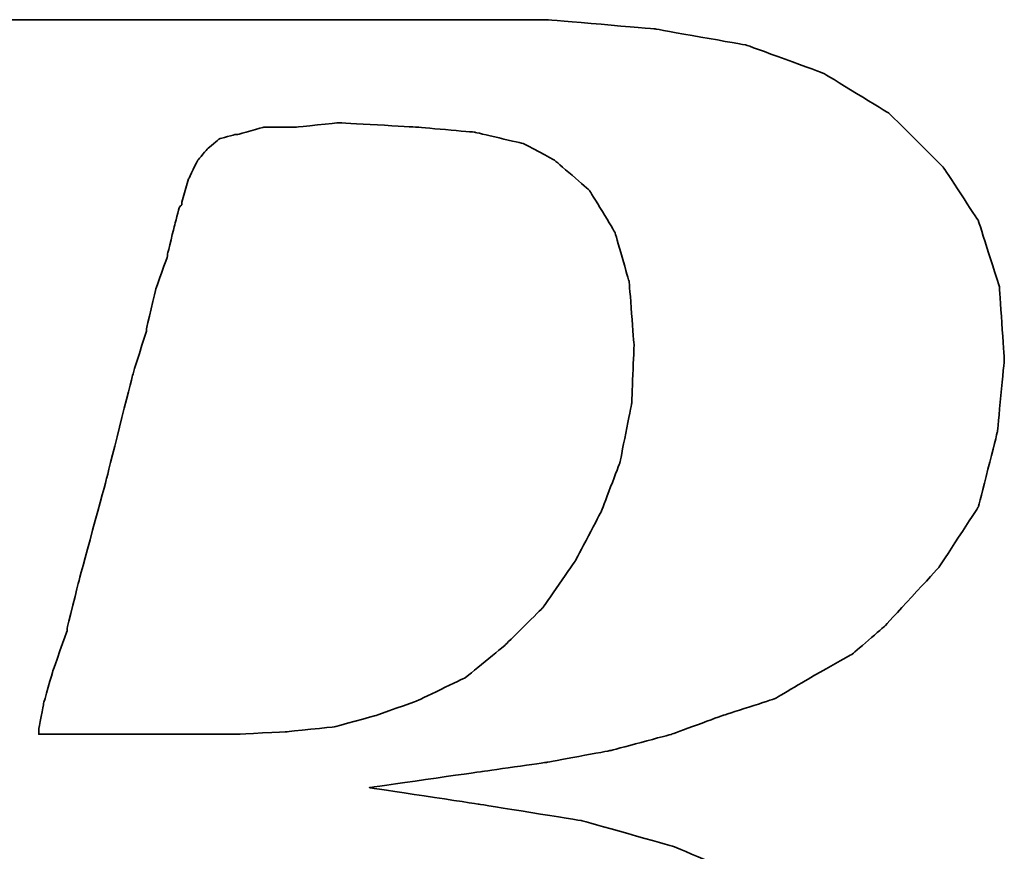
# Model space of a CAD drawing. Header units: millimetres. Extents: x 730 to 1015, y 385 to 481.
# Tile 21 of 47: x 939.219 to 939.656, y 411.153 to 411.523. Entities that reach past the tile are written whole.
import ezdxf

# ---------------------------------------------------------------- set-up
doc = ezdxf.new("R2010")
doc.units = ezdxf.units.MM
doc.header["$LTSCALE"] = 0.15
doc.layers.add('DIM', color=4, linetype='CONTINUOUS')
doc.layers.add('layer 1', color=7, linetype='CONTINUOUS')

# ---------------------------------------------------------------- blocks, each defined once
blk = doc.blocks.new('TBI MOTION logo(完整正式版)')
at = {"layer": 'layer 1', "color": 22, "lineweight": 35}
for points, knots in [([(-64.65375, -6.86375), (-64.65375, -6.86375), (-64.84375, -7.29625), (-64.84375, -7.29625), (-64.84375, -7.29625), (-64.84375, -7.29625), (-64.86875, -7.34375), (-64.86875, -7.34375), (-64.86875, -7.34375), (-64.86875, -7.34375), (-64.86875, -7.36875), (-64.86875, -7.36875), (-64.86875, -7.36875), (-64.86875, -7.36875), (-65.15375, -7.65375), (-65.15375, -7.65375), (-65.15375, -7.65375), (-65.15375, -7.65375), (-65.17875, -7.65375), (-65.17875, -7.65375), (-65.17875, -7.65375), (-65.17875, -7.65375), (-65.20375, -7.67875), (-65.20375, -7.67875), (-65.20375, -7.67875), (-65.20375, -7.67875), (-65.58875, -7.87125), (-65.58875, -7.87125), (-65.58875, -7.87125), (-65.58875, -7.87125), (-65.63375, -7.87125), (-65.63375, -7.87125), (-65.63375, -7.87125), (-65.63375, -7.87125), (-65.65875, -7.89375), (-65.65875, -7.89375), (-65.65875, -7.89375), (-65.65875, -7.89375), (-66.09375, -7.94375), (-66.09375, -7.94375), (-66.09375, -7.94375), (-66.09375, -7.94375), (-66.11375, -7.94375), (-66.11375, -7.94375), (-66.11375, -7.94375), (-66.11375, -7.94375), (-66.16375, -7.94375), (-66.16375, -7.94375), (-66.16375, -7.94375), (-66.16375, -7.94375), (-66.30875, -7.94375), (-66.30875, -7.94375), (-66.30875, -7.94375), (-66.30875, -7.94375), (-66.69375, -7.94375), (-66.69375, -7.94375), (-66.69375, -7.94375), (-66.69375, -7.94375), (-67.07375, -7.94375), (-67.07375, -7.94375), (-67.07375, -7.94375), (-67.07375, -7.94375), (-67.12375, -7.94375), (-67.12375, -7.94375), (-67.12375, -7.94375), (-67.12375, -7.94375), (-67.12375, -7.96625), (-67.12375, -7.96625), (-67.12375, -7.96625), (-67.12375, -7.96625), (-67.14875, -7.99125), (-67.14875, -7.99125), (-67.14875, -7.99125), (-67.14875, -7.99125), (-67.24375, -8.34875), (-67.24375, -8.34875), (-67.24375, -8.34875), (-67.24375, -8.34875), (-67.31375, -8.68625), (-67.31375, -8.68625), (-67.31375, -8.68625), (-67.31375, -8.68625), (-67.26875, -8.68625), (-67.26875, -8.68625), (-67.26875, -8.68625), (-67.26875, -8.68625), (-67.07375, -8.68625), (-67.07375, -8.68625), (-67.07375, -8.68625), (-67.07375, -8.68625), (-66.54875, -8.68625), (-66.54875, -8.68625), (-66.54875, -8.68625), (-66.54875, -8.68625), (-65.82625, -8.68625), (-65.82625, -8.68625), (-65.82625, -8.68625), (-65.82625, -8.68625), (-65.01375, -8.68625), (-65.01375, -8.68625), (-65.01375, -8.68625), (-65.01375, -8.68625), (-64.05375, -8.68625), (-64.05375, -8.68625), (-64.05375, -8.68625), (-64.05375, -8.68625), (-62.08375, -8.68625), (-62.08375, -8.68625), (-62.08375, -8.68625), (-62.08375, -8.68625), (-60.06875, -8.68625), (-60.06875, -8.68625), (-60.06875, -8.68625), (-60.06875, -8.68625), (-59.10875, -8.68625), (-59.10875, -8.68625), (-59.10875, -8.68625), (-59.10875, -8.68625), (-58.29375, -8.68625), (-58.29375, -8.68625), (-58.29375, -8.68625), (-58.29375, -8.68625), (-57.57375, -8.68625), (-57.57375, -8.68625), (-57.57375, -8.68625), (-57.57375, -8.68625), (-57.04875, -8.68625), (-57.04875, -8.68625), (-57.04875, -8.68625), (-57.04875, -8.68625), (-56.85375, -8.68625), (-56.85375, -8.68625), (-56.85375, -8.68625), (-56.85375, -8.68625), (-56.70875, -8.68625), (-56.70875, -8.68625), (-56.70875, -8.68625), (-56.70875, -8.68625), (-56.61375, -8.68625), (-56.61375, -8.68625), (-56.61375, -8.68625), (-56.61375, -8.68625), (-56.56875, -8.68625), (-56.56875, -8.68625), (-56.56875, -8.68625), (-56.56875, -8.68625), (-55.65375, -8.63875), (-55.65375, -8.63875), (-55.65375, -8.63875), (-55.65375, -8.63875), (-54.76875, -8.51875), (-54.76875, -8.51875), (-54.76875, -8.51875), (-54.76875, -8.51875), (-53.90375, -8.30375), (-53.90375, -8.30375), (-53.90375, -8.30375), (-53.90375, -8.30375), (-53.08875, -8.03875), (-53.08875, -8.03875), (-53.08875, -8.03875), (-53.08875, -8.03875), (-52.34375, -7.65375), (-52.34375, -7.65375), (-52.34375, -7.65375), (-52.34375, -7.65375), (-51.69875, -7.29625), (-51.69875, -7.29625), (-51.69875, -7.29625), (-51.69875, -7.29625), (-51.21875, -6.91125), (-51.21875, -6.91125), (-51.21875, -6.91125), (-51.21875, -6.91125), (-50.83375, -6.50375), (-50.83375, -6.50375), (-50.83375, -6.50375), (-50.83375, -6.50375), (-50.44875, -5.94875), (-50.44875, -5.94875), (-50.44875, -5.94875), (-50.44875, -5.94875), (-50.13875, -5.30375), (-50.13875, -5.30375), (-50.13875, -5.30375), (-50.13875, -5.30375), (-49.99375, -4.65375), (-49.99375, -4.65375), (-49.99375, -4.65375), (-49.99375, -4.65375), (-49.92375, -3.98375), (-49.92375, -3.98375), (-49.92375, -3.98375), (-49.92375, -3.98375), (-49.99375, -3.19374), (-49.99375, -3.19374), (-49.99375, -3.19374), (-49.99375, -3.19374), (-50.23374, -2.44874), (-50.23374, -2.44874), (-50.23374, -2.44874), (-50.23374, -2.44874), (-50.59375, -1.87374), (-50.59375, -1.87374), (-50.59375, -1.87374), (-50.59375, -1.87374), (-51.09875, -1.31874), (-51.09875, -1.31874), (-51.09875, -1.31874), (-51.09875, -1.31874), (-51.74375, -0.81875), (-51.74375, -0.81875), (-51.74375, -0.81875), (-51.74375, -0.81875), (-52.53875, -0.48125), (-52.53875, -0.48125), (-52.53875, -0.48125), (-52.53875, -0.48125), (-53.47375, -0.21875), (-53.47375, -0.21875), (-53.47375, -0.21875), (-53.47375, -0.21875), (-54.52875, -0.04874), (-54.52875, -0.04874), (-54.52875, -0.04874), (-54.52875, -0.04874), (-55.65375, 0.12125), (-55.65375, 0.12125), (-55.65375, 0.12125), (-55.65375, 0.12125), (-54.50375, 0.28624), (-54.50375, 0.28624), (-54.50375, 0.28624), (-54.50375, 0.28624), (-53.83375, 0.38124), (-53.83375, 0.38124), (-53.83375, 0.38124), (-53.83375, 0.38124), (-53.18375, 0.50125), (-53.18375, 0.50125), (-53.18375, 0.50125), (-53.18375, 0.50125), (-52.55875, 0.66874), (-52.55875, 0.66874), (-52.55875, 0.66874), (-52.55875, 0.66874), (-52.03375, 0.86124), (-52.03375, 0.86124), (-52.03375, 0.86124), (-52.03375, 0.86124), (-51.50374, 1.03124), (-51.50374, 1.03124), (-51.50374, 1.03124), (-51.50374, 1.03124), (-51.09875, 1.27125), (-51.09875, 1.27125), (-51.09875, 1.27125), (-51.09875, 1.27125), (-50.71375, 1.48624), (-50.71375, 1.48624), (-50.71375, 1.48624), (-50.71375, 1.48624), (-50.37625, 1.77625), (-50.37625, 1.77625), (-50.37625, 1.77625), (-50.37625, 1.77625), (-49.82375, 2.37625), (-49.82375, 2.37625), (-49.82375, 2.37625), (-49.82375, 2.37625), (-49.41875, 2.99625), (-49.41875, 2.99625), (-49.41875, 2.99625), (-49.41875, 2.99625), (-49.22375, 3.76625), (-49.22375, 3.76625), (-49.22375, 3.76625), (-49.22375, 3.76625), (-49.15375, 4.50874), (-49.15375, 4.50874), (-49.15375, 4.50874), (-49.15375, 4.50874), (-49.20375, 5.25125), (-49.20375, 5.25125), (-49.20375, 5.25125), (-49.20375, 5.25125), (-49.41875, 5.92625), (-49.41875, 5.92625), (-49.41875, 5.92625), (-49.41875, 5.92625), (-49.77875, 6.47625), (-49.77875, 6.47625), (-49.77875, 6.47625), (-49.77875, 6.47625), (-50.33125, 7.02624), (-50.33125, 7.02624), (-50.33125, 7.02624), (-50.33125, 7.02624), (-51.00125, 7.43625), (-51.00125, 7.43625), (-51.00125, 7.43625), (-51.00125, 7.43625), (-51.79375, 7.72625), (-51.79375, 7.72625), (-51.79375, 7.72625), (-51.79375, 7.72625), (-52.72875, 7.89124), (-52.72875, 7.89124), (-52.72875, 7.89124), (-52.72875, 7.89124), (-53.83375, 7.98625), (-53.83375, 7.98625), (-53.83375, 7.98625), (-53.83375, 7.98625), (-53.92875, 7.98625), (-53.92875, 7.98625), (-53.92875, 7.98625), (-53.92875, 7.98625), (-54.26375, 7.98625), (-54.26375, 7.98625), (-54.26375, 7.98625), (-54.26375, 7.98625), (-54.74375, 7.98625), (-54.74375, 7.98625), (-54.74375, 7.98625), (-54.74375, 7.98625), (-55.36875, 7.98625), (-55.36875, 7.98625), (-55.36875, 7.98625), (-55.36875, 7.98625), (-56.13375, 7.98625), (-56.13375, 7.98625), (-56.13375, 7.98625), (-56.13375, 7.98625), (-56.94875, 7.98625), (-56.94875, 7.98625), (-56.94875, 7.98625), (-56.94875, 7.98625), (-58.77625, 7.98625), (-58.77625, 7.98625), (-58.77625, 7.98625), (-58.77625, 7.98625), (-60.59875, 7.98625), (-60.59875, 7.98625), (-60.59875, 7.98625), (-60.59875, 7.98625), (-61.41375, 7.98625), (-61.41375, 7.98625), (-61.41375, 7.98625), (-61.41375, 7.98625), (-62.17875, 7.98625), (-62.17875, 7.98625), (-62.17875, 7.98625), (-62.17875, 7.98625), (-62.80375, 7.98625), (-62.80375, 7.98625), (-62.80375, 7.98625), (-62.80375, 7.98625), (-63.30625, 7.98625), (-63.30625, 7.98625), (-63.30625, 7.98625), (-63.30625, 7.98625), (-63.57375, 7.98625), (-63.57375, 7.98625), (-63.57375, 7.98625), (-63.57375, 7.98625), (-63.57375, 7.96375), (-63.57375, 7.96375), (-63.57375, 7.96375), (-63.57375, 7.96375), (-63.59875, 7.94125), (-63.59875, 7.94125), (-63.59875, 7.94125), (-63.59875, 7.94125), (-63.69375, 7.55625), (-63.69375, 7.55625), (-63.69375, 7.55625), (-63.69375, 7.55625), (-63.76375, 7.24624), (-63.76375, 7.24624), (-63.76375, 7.24624), (-63.76375, 7.24624), (-63.23875, 7.24624), (-63.23875, 7.24624), (-63.23875, 7.24624), (-63.23875, 7.24624), (-62.75875, 7.24624), (-62.75875, 7.24624), (-62.75875, 7.24624), (-62.75875, 7.24624), (-62.61125, 7.24624), (-62.61125, 7.24624), (-62.61125, 7.24624), (-62.61125, 7.24624), (-62.56625, 7.24624), (-62.56625, 7.24624), (-62.56625, 7.24624), (-62.56625, 7.24624), (-62.22875, 7.24624), (-62.22875, 7.24624), (-62.22875, 7.24624), (-62.22875, 7.24624), (-62.20375, 7.24624), (-62.20375, 7.24624), (-62.20375, 7.24624), (-62.20375, 7.24624), (-62.17875, 7.21875), (-62.17875, 7.21875), (-62.17875, 7.21875), (-62.17875, 7.21875), (-61.96375, 7.17125), (-61.96375, 7.17125), (-61.96375, 7.17125), (-61.96375, 7.17125), (-61.72375, 7.12624), (-61.72375, 7.12624), (-61.72375, 7.12624), (-61.72375, 7.12624), (-61.70375, 7.12624), (-61.70375, 7.12624), (-61.70375, 7.12624), (-61.70375, 7.12624), (-61.55875, 7.07624), (-61.55875, 7.07624), (-61.55875, 7.07624), (-61.55875, 7.07624), (-61.50875, 7.07624), (-61.50875, 7.07624), (-61.50875, 7.07624), (-61.50875, 7.07624), (-61.48375, 7.02624), (-61.48375, 7.02624), (-61.48375, 7.02624), (-61.48375, 7.02624), (-61.31875, 6.83375), (-61.31875, 6.83375), (-61.31875, 6.83375), (-61.31875, 6.83375), (-61.29375, 6.81125), (-61.29375, 6.81125), (-61.29375, 6.81125), (-61.29375, 6.81125), (-61.29375, 6.78625), (-61.29375, 6.78625), (-61.29375, 6.78625), (-61.29375, 6.78625), (-61.19875, 6.50124), (-61.19875, 6.50124), (-61.19875, 6.50124), (-61.19875, 6.50124), (-61.17375, 6.45124), (-61.17375, 6.45124), (-61.17375, 6.45124), (-61.17375, 6.45124), (-61.19875, 6.40625), (-61.19875, 6.40625), (-61.19875, 6.40625), (-61.19875, 6.40625), (-61.26875, 5.99624), (-61.26875, 5.99624), (-61.26875, 5.99624), (-61.26875, 5.99624), (-61.26875, 5.85125), (-61.26875, 5.85125), (-61.26875, 5.85125), (-61.26875, 5.85125), (-61.26875, 5.82625), (-61.26875, 5.82625), (-61.26875, 5.82625), (-61.26875, 5.82625), (-61.29375, 5.80625), (-61.29375, 5.80625), (-61.29375, 5.80625), (-61.29375, 5.80625), (-61.34125, 5.66125), (-61.34125, 5.66125), (-61.34125, 5.66125), (-61.34125, 5.66125), (-61.41375, 5.44625), (-61.41375, 5.44625), (-61.41375, 5.44625), (-61.41375, 5.44625), (-61.48375, 5.15625), (-61.48375, 5.15625), (-61.48375, 5.15625), (-61.48375, 5.15625), (-61.58375, 4.82124), (-61.58375, 4.82124), (-61.58375, 4.82124), (-61.58375, 4.82124), (-61.79875, 4.00375), (-61.79875, 4.00375), (-61.79875, 4.00375), (-61.79875, 4.00375), (-62.05875, 2.99625), (-62.05875, 2.99625), (-62.05875, 2.99625), (-62.05875, 2.99625), (-62.34875, 1.91625), (-62.34875, 1.91625), (-62.34875, 1.91625), (-62.34875, 1.91625), (-62.97375, -0.41124), (-62.97375, -0.41124), (-62.97375, -0.41124), (-62.97375, -0.41124), (-63.59875, -2.75875), (-63.59875, -2.75875), (-63.59875, -2.75875), (-63.59875, -2.75875), (-63.88375, -3.86374), (-63.88375, -3.86374), (-63.88375, -3.86374), (-63.88375, -3.86374), (-64.14875, -4.82374), (-64.14875, -4.82374), (-64.14875, -4.82374), (-64.14875, -4.82374), (-64.36375, -5.64125), (-64.36375, -5.64125), (-64.36375, -5.64125), (-64.36375, -5.64125), (-64.43625, -5.97625), (-64.43625, -5.97625), (-64.43625, -5.97625), (-64.43625, -5.97625), (-64.50875, -6.28625), (-64.50875, -6.28625), (-64.50875, -6.28625), (-64.50875, -6.28625), (-64.50875, -6.30875), (-64.50875, -6.30875), (-64.50875, -6.30875), (-64.50875, -6.30875), (-64.57875, -6.50375), (-64.57875, -6.50375), (-64.57875, -6.50375), (-64.57875, -6.50375), (-64.62875, -6.69625), (-64.62875, -6.69625), (-64.62875, -6.69625), (-64.62875, -6.69625), (-64.62875, -6.76875), (-64.62875, -6.76875), (-64.62875, -6.76875), (-64.62875, -6.76875), (-64.62875, -6.81375), (-64.62875, -6.81375), (-64.62875, -6.81375), (-64.62875, -6.81375), (-64.62875, -6.83875), (-64.62875, -6.83875), (-64.62875, -6.83875), (-64.62875, -6.83875), (-64.65375, -6.86375), (-64.65375, -6.86375)], [0, 0, 0, 0, 0.00719424, 0.00719424, 0.00719424, 0.00719425, 0.01438849, 0.01438849, 0.01438849, 0.0143885, 0.02158273, 0.02158273, 0.02158273, 0.02158274, 0.02877698, 0.02877698, 0.02877698, 0.02877699, 0.03597122, 0.03597122, 0.03597122, 0.03597123, 0.04316547, 0.04316547, 0.04316547, 0.04316548, 0.05035971, 0.05035971, 0.05035971, 0.05035972, 0.05755396, 0.05755396, 0.05755396, 0.05755397, 0.0647482, 0.0647482, 0.0647482, 0.06474821, 0.07194245, 0.07194245, 0.07194245, 0.07194246, 0.07913669, 0.07913669, 0.07913669, 0.0791367, 0.08633094, 0.08633094, 0.08633094, 0.08633095, 0.09352518, 0.09352518, 0.09352518, 0.09352519, 0.10071942, 0.10071942, 0.10071942, 0.10071943, 0.10791367, 0.10791367, 0.10791367, 0.10791368, 0.11510791, 0.11510791, 0.11510791, 0.11510792, 0.12230216, 0.12230216, 0.12230216, 0.12230217, 0.1294964, 0.1294964, 0.1294964, 0.12949641, 0.13669065, 0.13669065, 0.13669065, 0.13669066, 0.14388489, 0.14388489, 0.14388489, 0.1438849, 0.15107914, 0.15107914, 0.15107914, 0.15107915, 0.15827338, 0.15827338, 0.15827338, 0.15827339, 0.16546763, 0.16546763, 0.16546763, 0.16546764, 0.17266187, 0.17266187, 0.17266187, 0.17266188, 0.17985612, 0.17985612, 0.17985612, 0.17985613, 0.18705036, 0.18705036, 0.18705036, 0.18705037, 0.1942446, 0.1942446, 0.1942446, 0.19424461, 0.20143885, 0.20143885, 0.20143885, 0.20143886, 0.20863309, 0.20863309, 0.20863309, 0.2086331, 0.21582734, 0.21582734, 0.21582734, 0.21582735, 0.22302158, 0.22302158, 0.22302158, 0.22302159, 0.23021583, 0.23021583, 0.23021583, 0.23021584, 0.23741007, 0.23741007, 0.23741007, 0.23741008, 0.24460432, 0.24460432, 0.24460432, 0.24460433, 0.25179856, 0.25179856, 0.25179856, 0.25179857, 0.25899281, 0.25899281, 0.25899281, 0.25899282, 0.26618705, 0.26618705, 0.26618705, 0.26618706, 0.27338129, 0.27338129, 0.27338129, 0.2733813, 0.28057554, 0.28057554, 0.28057554, 0.28057555, 0.28776978, 0.28776978, 0.28776978, 0.28776979, 0.29496403, 0.29496403, 0.29496403, 0.29496404, 0.30215827, 0.30215827, 0.30215827, 0.30215828, 0.30935252, 0.30935252, 0.30935252, 0.30935253, 0.31654676, 0.31654676, 0.31654676, 0.31654677, 0.32374101, 0.32374101, 0.32374101, 0.32374102, 0.33093525, 0.33093525, 0.33093525, 0.33093526, 0.3381295, 0.3381295, 0.3381295, 0.33812951, 0.34532374, 0.34532374, 0.34532374, 0.34532375, 0.35251799, 0.35251799, 0.35251799, 0.352518, 0.35971223, 0.35971223, 0.35971223, 0.35971224, 0.36690647, 0.36690647, 0.36690647, 0.36690648, 0.37410072, 0.37410072, 0.37410072, 0.37410073, 0.38129496, 0.38129496, 0.38129496, 0.38129497, 0.38848921, 0.38848921, 0.38848921, 0.38848922, 0.39568345, 0.39568345, 0.39568345, 0.39568346, 0.4028777, 0.4028777, 0.4028777, 0.40287771, 0.41007194, 0.41007194, 0.41007194, 0.41007195, 0.41726619, 0.41726619, 0.41726619, 0.4172662, 0.42446043, 0.42446043, 0.42446043, 0.42446044, 0.43165468, 0.43165468, 0.43165468, 0.43165469, 0.43884892, 0.43884892, 0.43884892, 0.43884893, 0.44604317, 0.44604317, 0.44604317, 0.44604318, 0.45323741, 0.45323741, 0.45323741, 0.45323742, 0.46043165, 0.46043165, 0.46043165, 0.46043166, 0.4676259, 0.4676259, 0.4676259, 0.46762591, 0.47482014, 0.47482014, 0.47482014, 0.47482015, 0.48201439, 0.48201439, 0.48201439, 0.4820144, 0.48920863, 0.48920863, 0.48920863, 0.48920864, 0.49640288, 0.49640288, 0.49640288, 0.49640289, 0.50359712, 0.50359712, 0.50359712, 0.50359713, 0.51079137, 0.51079137, 0.51079137, 0.51079138, 0.51798561, 0.51798561, 0.51798561, 0.51798562, 0.52517986, 0.52517986, 0.52517986, 0.52517987, 0.5323741, 0.5323741, 0.5323741, 0.53237411, 0.53956835, 0.53956835, 0.53956835, 0.53956836, 0.54676259, 0.54676259, 0.54676259, 0.5467626, 0.55395683, 0.55395683, 0.55395683, 0.55395684, 0.56115108, 0.56115108, 0.56115108, 0.56115109, 0.56834532, 0.56834532, 0.56834532, 0.56834533, 0.57553957, 0.57553957, 0.57553957, 0.57553958, 0.58273381, 0.58273381, 0.58273381, 0.58273382, 0.58992806, 0.58992806, 0.58992806, 0.58992807, 0.5971223, 0.5971223, 0.5971223, 0.59712231, 0.60431655, 0.60431655, 0.60431655, 0.60431656, 0.61151079, 0.61151079, 0.61151079, 0.6115108, 0.61870504, 0.61870504, 0.61870504, 0.61870505, 0.62589928, 0.62589928, 0.62589928, 0.62589929, 0.63309353, 0.63309353, 0.63309353, 0.63309354, 0.64028777, 0.64028777, 0.64028777, 0.64028778, 0.64748201, 0.64748201, 0.64748201, 0.64748202, 0.65467626, 0.65467626, 0.65467626, 0.65467627, 0.6618705, 0.6618705, 0.6618705, 0.66187051, 0.66906475, 0.66906475, 0.66906475, 0.66906476, 0.67625899, 0.67625899, 0.67625899, 0.676259, 0.68345324, 0.68345324, 0.68345324, 0.68345325, 0.69064748, 0.69064748, 0.69064748, 0.69064749, 0.69784173, 0.69784173, 0.69784173, 0.69784174, 0.70503597, 0.70503597, 0.70503597, 0.70503598, 0.71223022, 0.71223022, 0.71223022, 0.71223023, 0.71942446, 0.71942446, 0.71942446, 0.71942447, 0.72661871, 0.72661871, 0.72661871, 0.72661872, 0.73381295, 0.73381295, 0.73381295, 0.73381296, 0.74100719, 0.74100719, 0.74100719, 0.7410072, 0.74820144, 0.74820144, 0.74820144, 0.74820145, 0.75539568, 0.75539568, 0.75539568, 0.75539569, 0.76258993, 0.76258993, 0.76258993, 0.76258994, 0.76978417, 0.76978417, 0.76978417, 0.76978418, 0.77697842, 0.77697842, 0.77697842, 0.77697843, 0.78417266, 0.78417266, 0.78417266, 0.78417267, 0.79136691, 0.79136691, 0.79136691, 0.79136692, 0.79856115, 0.79856115, 0.79856115, 0.79856116, 0.8057554, 0.8057554, 0.8057554, 0.80575541, 0.81294964, 0.81294964, 0.81294964, 0.81294965, 0.82014388, 0.82014388, 0.82014388, 0.82014389, 0.82733813, 0.82733813, 0.82733813, 0.82733814, 0.83453237, 0.83453237, 0.83453237, 0.83453238, 0.84172662, 0.84172662, 0.84172662, 0.84172663, 0.84892086, 0.84892086, 0.84892086, 0.84892087, 0.85611511, 0.85611511, 0.85611511, 0.85611512, 0.86330935, 0.86330935, 0.86330935, 0.86330936, 0.8705036, 0.8705036, 0.8705036, 0.87050361, 0.87769784, 0.87769784, 0.87769784, 0.87769785, 0.88489209, 0.88489209, 0.88489209, 0.8848921, 0.89208633, 0.89208633, 0.89208633, 0.89208634, 0.89928058, 0.89928058, 0.89928058, 0.89928059, 0.90647482, 0.90647482, 0.90647482, 0.90647483, 0.91366906, 0.91366906, 0.91366906, 0.91366907, 0.92086331, 0.92086331, 0.92086331, 0.92086332, 0.92805755, 0.92805755, 0.92805755, 0.92805756, 0.9352518, 0.9352518, 0.9352518, 0.93525181, 0.94244604, 0.94244604, 0.94244604, 0.94244605, 0.94964029, 0.94964029, 0.94964029, 0.9496403, 0.95683453, 0.95683453, 0.95683453, 0.95683454, 0.96402878, 0.96402878, 0.96402878, 0.96402879, 0.97122302, 0.97122302, 0.97122302, 0.97122303, 0.97841727, 0.97841727, 0.97841727, 0.97841728, 0.98561151, 0.98561151, 0.98561151, 0.98561152, 0.99280576, 0.99280576, 0.99280576, 0.99280577, 1, 1, 1, 1]), ([(-57.50375, 6.35625), (-57.50375, 6.35625), (-57.57375, 6.11625), (-57.57375, 6.11625), (-57.57375, 6.11625), (-57.57375, 6.11625), (-57.57375, 6.09125), (-57.57375, 6.09125), (-57.57375, 6.09125), (-57.57375, 6.09125), (-57.59875, 6.06625), (-57.59875, 6.06625), (-57.59875, 6.06625), (-57.59875, 6.06625), (-57.64875, 5.87625), (-57.64875, 5.87625), (-57.64875, 5.87625), (-57.64875, 5.87625), (-57.71875, 5.58875), (-57.71875, 5.58875), (-57.71875, 5.58875), (-57.71875, 5.58875), (-57.71875, 5.56625), (-57.71875, 5.56625), (-57.71875, 5.56625), (-57.71875, 5.56625), (-57.83875, 5.23125), (-57.83875, 5.23125), (-57.83875, 5.23125), (-57.83875, 5.23125), (-57.93625, 4.82124), (-57.93625, 4.82124), (-57.93625, 4.82124), (-57.93625, 4.82124), (-57.93625, 4.79624), (-57.93625, 4.79624), (-57.93625, 4.79624), (-57.93625, 4.79624), (-58.07875, 4.34125), (-58.07875, 4.34125), (-58.07875, 4.34125), (-58.07875, 4.34125), (-58.34375, 3.28625), (-58.34375, 3.28625), (-58.34375, 3.28625), (-58.34375, 3.28625), (-58.62875, 2.23124), (-58.62875, 2.23124), (-58.62875, 2.23124), (-58.62875, 2.23124), (-58.74875, 1.75125), (-58.74875, 1.75125), (-58.74875, 1.75125), (-58.74875, 1.75125), (-58.74875, 1.72625), (-58.74875, 1.72625), (-58.74875, 1.72625), (-58.74875, 1.72625), (-58.89375, 1.31625), (-58.89375, 1.31625), (-58.89375, 1.31625), (-58.89375, 1.31625), (-58.98875, 0.98124), (-58.98875, 0.98124), (-58.98875, 0.98124), (-58.98875, 0.98124), (-59.03875, 0.71625), (-59.03875, 0.71625), (-59.03875, 0.71625), (-59.03875, 0.71625), (-59.03875, 0.66874), (-59.03875, 0.66874), (-59.03875, 0.66874), (-59.03875, 0.66874), (-58.91875, 0.66874), (-58.91875, 0.66874), (-58.91875, 0.66874), (-58.91875, 0.66874), (-58.53375, 0.66874), (-58.53375, 0.66874), (-58.53375, 0.66874), (-58.53375, 0.66874), (-58.10375, 0.66874), (-58.10375, 0.66874), (-58.10375, 0.66874), (-58.10375, 0.66874), (-57.66875, 0.66874), (-57.66875, 0.66874), (-57.66875, 0.66874), (-57.66875, 0.66874), (-57.33375, 0.66874), (-57.33375, 0.66874), (-57.33375, 0.66874), (-57.33375, 0.66874), (-57.09375, 0.66874), (-57.09375, 0.66874), (-57.09375, 0.66874), (-57.09375, 0.66874), (-56.99875, 0.66874), (-56.99875, 0.66874), (-56.99875, 0.66874), (-56.99875, 0.66874), (-56.49375, 0.69374), (-56.49375, 0.69374), (-56.49375, 0.69374), (-56.49375, 0.69374), (-56.01375, 0.74374), (-56.01375, 0.74374), (-56.01375, 0.74374), (-56.01375, 0.74374), (-55.58375, 0.86124), (-55.58375, 0.86124), (-55.58375, 0.86124), (-55.58375, 0.86124), (-55.17375, 1.00624), (-55.17375, 1.00624), (-55.17375, 1.00624), (-55.17375, 1.00624), (-54.67375, 1.24625), (-54.67375, 1.24625), (-54.67375, 1.24625), (-54.67375, 1.24625), (-54.26375, 1.58124), (-54.26375, 1.58124), (-54.26375, 1.58124), (-54.26375, 1.58124), (-53.87875, 1.96374), (-53.87875, 1.96374), (-53.87875, 1.96374), (-53.87875, 1.96374), (-53.54375, 2.44625), (-53.54375, 2.44625), (-53.54375, 2.44625), (-53.54375, 2.44625), (-53.27875, 2.95125), (-53.27875, 2.95125), (-53.27875, 2.95125), (-53.27875, 2.95125), (-53.08875, 3.45124), (-53.08875, 3.45124), (-53.08875, 3.45124), (-53.08875, 3.45124), (-52.96875, 4.05124), (-52.96875, 4.05124), (-52.96875, 4.05124), (-52.96875, 4.05124), (-52.94375, 4.65125), (-52.94375, 4.65125), (-52.94375, 4.65125), (-52.94375, 4.65125), (-52.99375, 5.30125), (-52.99375, 5.30125), (-52.99375, 5.30125), (-52.99375, 5.30125), (-53.13875, 5.80625), (-53.13875, 5.80625), (-53.13875, 5.80625), (-53.13875, 5.80625), (-53.39875, 6.23625), (-53.39875, 6.23625), (-53.39875, 6.23625), (-53.39875, 6.23625), (-53.75875, 6.54875), (-53.75875, 6.54875), (-53.75875, 6.54875), (-53.75875, 6.54875), (-54.07375, 6.71625), (-54.07375, 6.71625), (-54.07375, 6.71625), (-54.07375, 6.71625), (-54.57375, 6.83375), (-54.57375, 6.83375), (-54.57375, 6.83375), (-54.57375, 6.83375), (-55.17375, 6.88625), (-55.17375, 6.88625), (-55.17375, 6.88625), (-55.17375, 6.88625), (-55.96875, 6.93125), (-55.96875, 6.93125), (-55.96875, 6.93125), (-55.96875, 6.93125), (-56.39875, 6.88625), (-56.39875, 6.88625), (-56.39875, 6.88625), (-56.39875, 6.88625), (-56.42125, 6.88625), (-56.42125, 6.88625), (-56.42125, 6.88625), (-56.42125, 6.88625), (-56.73375, 6.88625), (-56.73375, 6.88625), (-56.73375, 6.88625), (-56.73375, 6.88625), (-56.99875, 6.81125), (-56.99875, 6.81125), (-56.99875, 6.81125), (-56.99875, 6.81125), (-57.02375, 6.81125), (-57.02375, 6.81125), (-57.02375, 6.81125), (-57.02375, 6.81125), (-57.18875, 6.76625), (-57.18875, 6.76625), (-57.18875, 6.76625), (-57.18875, 6.76625), (-57.30875, 6.66625), (-57.30875, 6.66625), (-57.30875, 6.66625), (-57.30875, 6.66625), (-57.40875, 6.54875), (-57.40875, 6.54875), (-57.40875, 6.54875), (-57.40875, 6.54875), (-57.50375, 6.35625), (-57.50375, 6.35625)], [0, 0, 0, 0, 0.01851852, 0.01851852, 0.01851852, 0.01851853, 0.03703704, 0.03703704, 0.03703704, 0.03703705, 0.05555556, 0.05555556, 0.05555556, 0.05555557, 0.07407407, 0.07407407, 0.07407407, 0.07407408, 0.09259259, 0.09259259, 0.09259259, 0.0925926, 0.11111111, 0.11111111, 0.11111111, 0.11111112, 0.12962963, 0.12962963, 0.12962963, 0.12962964, 0.14814815, 0.14814815, 0.14814815, 0.14814816, 0.16666667, 0.16666667, 0.16666667, 0.16666668, 0.18518519, 0.18518519, 0.18518519, 0.1851852, 0.2037037, 0.2037037, 0.2037037, 0.20370371, 0.22222222, 0.22222222, 0.22222222, 0.22222223, 0.24074074, 0.24074074, 0.24074074, 0.24074075, 0.25925926, 0.25925926, 0.25925926, 0.25925927, 0.27777778, 0.27777778, 0.27777778, 0.27777779, 0.2962963, 0.2962963, 0.2962963, 0.29629631, 0.31481481, 0.31481481, 0.31481481, 0.31481482, 0.33333333, 0.33333333, 0.33333333, 0.33333334, 0.35185185, 0.35185185, 0.35185185, 0.35185186, 0.37037037, 0.37037037, 0.37037037, 0.37037038, 0.38888889, 0.38888889, 0.38888889, 0.3888889, 0.40740741, 0.40740741, 0.40740741, 0.40740742, 0.42592593, 0.42592593, 0.42592593, 0.42592594, 0.44444444, 0.44444444, 0.44444444, 0.44444445, 0.46296296, 0.46296296, 0.46296296, 0.46296297, 0.48148148, 0.48148148, 0.48148148, 0.48148149, 0.5, 0.5, 0.5, 0.50000001, 0.51851852, 0.51851852, 0.51851852, 0.51851853, 0.53703704, 0.53703704, 0.53703704, 0.53703705, 0.55555556, 0.55555556, 0.55555556, 0.55555557, 0.57407407, 0.57407407, 0.57407407, 0.57407408, 0.59259259, 0.59259259, 0.59259259, 0.5925926, 0.61111111, 0.61111111, 0.61111111, 0.61111112, 0.62962963, 0.62962963, 0.62962963, 0.62962964, 0.64814815, 0.64814815, 0.64814815, 0.64814816, 0.66666667, 0.66666667, 0.66666667, 0.66666668, 0.68518519, 0.68518519, 0.68518519, 0.6851852, 0.7037037, 0.7037037, 0.7037037, 0.70370371, 0.72222222, 0.72222222, 0.72222222, 0.72222223, 0.74074074, 0.74074074, 0.74074074, 0.74074075, 0.75925926, 0.75925926, 0.75925926, 0.75925927, 0.77777778, 0.77777778, 0.77777778, 0.77777779, 0.7962963, 0.7962963, 0.7962963, 0.79629631, 0.81481481, 0.81481481, 0.81481481, 0.81481482, 0.83333333, 0.83333333, 0.83333333, 0.83333334, 0.85185185, 0.85185185, 0.85185185, 0.85185186, 0.87037037, 0.87037037, 0.87037037, 0.87037038, 0.88888889, 0.88888889, 0.88888889, 0.8888889, 0.90740741, 0.90740741, 0.90740741, 0.90740742, 0.92592593, 0.92592593, 0.92592593, 0.92592594, 0.94444444, 0.94444444, 0.94444444, 0.94444445, 0.96296296, 0.96296296, 0.96296296, 0.96296297, 0.98148148, 0.98148148, 0.98148148, 0.98148149, 1, 1, 1, 1])]:
    blk.add_open_spline(points, degree=3, knots=knots, dxfattribs=at)

msp = doc.modelspace()

# ---------------------------------------------------------------- block references
at = {"layer": 'DIM', "color": 7, "xscale": 0.0433753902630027, "yscale": 0.0433753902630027, "zscale": 0.0433753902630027}
msp.add_blockref('TBI MOTION logo(完整正式版)', (941.78834, 411.17632), dxfattribs=at)

doc.saveas('drawing.dxf')
